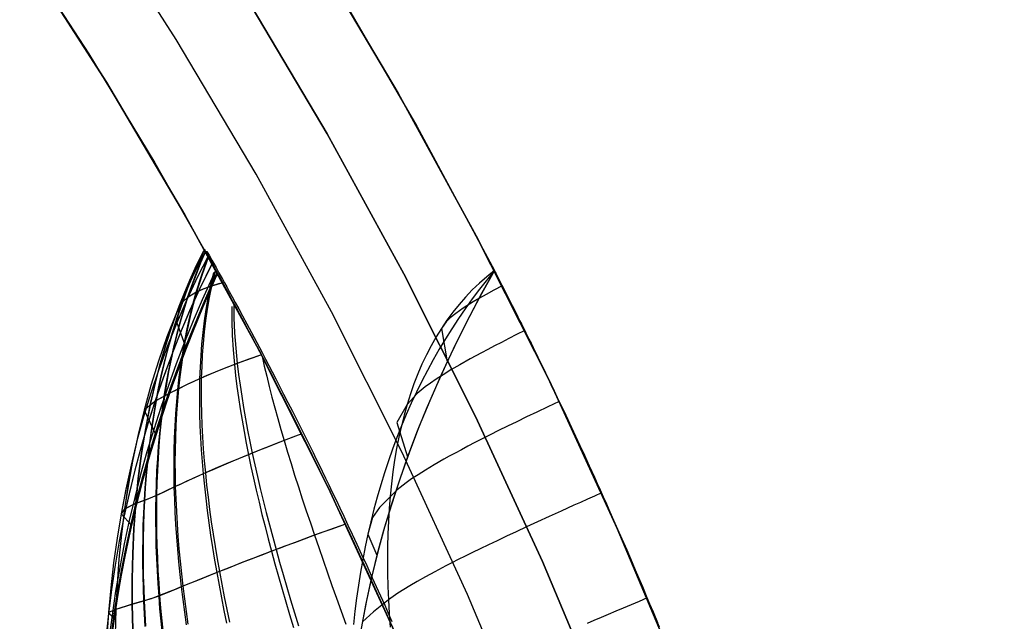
# Model space of a CAD drawing. Header units: millimetres. Extents: x -58 to 58, y -58 to 58.
# Tile 82 of 95: x 45 to 57, y 22 to 29. Entities that reach past the tile are written whole.
import ezdxf

# ---------------------------------------------------------------- set-up
doc = ezdxf.new("R2010")
doc.units = ezdxf.units.MM
doc.header["$MEASUREMENT"] = 0
doc.layers.add('Predefinito', color=5, linetype='Continuous')

msp = doc.modelspace()

# ---------------------------------------------------------------- linework, layer by layer
at = {"layer": 'Predefinito'}
for points in [[(46.989, 33.14), (48.114, 31.484), (49.181, 29.791), (50.188, 28.061), (51.134, 26.297)], [(55.368, 3.829), (55.203, 5.738), (54.972, 7.64), (54.675, 9.533), (54.314, 11.414), (53.887, 13.282), (53.397, 15.134), (52.843, 16.968), (52.225, 18.782), (51.546, 20.573), (50.805, 22.34), (50.004, 24.081), (49.143, 25.792), (48.223, 27.473), (47.246, 29.121), (46.213, 30.735)], [(45.336, 30.247), (46.18, 28.942), (46.986, 27.614), (47.754, 26.264)], [(45.38, 30.181), (46.395, 28.596), (47.354, 26.978), (48.257, 25.327), (49.103, 23.647), (49.89, 21.938), (50.617, 20.203), (51.284, 18.444), (51.89, 16.662), (52.435, 14.861), (52.916, 13.043), (53.335, 11.208), (53.69, 9.361), (53.981, 7.502), (54.208, 5.634), (54.37, 3.76)], [(54.37, 3.76), (54.208, 5.634), (53.981, 7.502), (53.69, 9.361), (53.335, 11.208), (52.916, 13.043), (52.435, 14.861), (51.89, 16.662), (51.284, 18.444), (50.617, 20.203), (49.89, 21.938), (49.103, 23.647), (48.257, 25.327), (47.354, 26.978), (46.395, 28.596), (45.38, 30.181)], [(57.363, 3.967), (57.192, 5.945), (56.953, 7.915), (56.645, 9.876), (56.271, 11.825), (55.829, 13.761), (55.321, 15.679), (54.747, 17.58), (54.107, 19.459), (53.403, 21.315), (52.636, 23.145), (51.806, 24.948), (50.914, 26.722), (49.961, 28.463), (48.949, 30.171)], [(48.949, 30.171), (49.961, 28.463), (50.914, 26.722), (51.806, 24.948), (52.636, 23.145), (53.403, 21.315), (54.107, 19.459), (54.747, 17.58), (55.321, 15.679), (55.829, 13.761), (56.271, 11.825), (56.645, 9.876), (56.953, 7.915), (57.192, 5.945), (57.363, 3.967)], [(48.098, 29.646), (49.092, 27.968), (50.028, 26.257), (50.905, 24.514), (51.721, 22.743), (52.475, 20.944), (53.166, 19.12), (53.795, 17.274), (54.359, 15.407), (54.858, 13.521), (55.292, 11.62), (55.66, 9.704), (55.962, 7.777), (56.197, 5.841), (56.365, 3.898)], [(56.365, 3.898), (56.197, 5.841), (55.962, 7.777), (55.66, 9.704), (55.292, 11.62), (54.858, 13.521), (54.359, 15.407), (53.795, 17.274), (53.166, 19.12), (52.475, 20.944), (51.721, 22.743), (50.905, 24.514), (50.028, 26.257), (49.092, 27.968), (48.098, 29.646)], [(47.754, 26.264), (47.614, 25.946), (47.481, 25.628), (47.355, 25.311), (47.236, 24.993), (47.125, 24.676), (47.022, 24.359), (46.925, 24.043), (46.837, 23.727), (46.755, 23.411), (46.681, 23.096), (46.615, 22.781), (46.556, 22.467), (46.505, 22.154), (46.461, 21.842)], [(51.134, 26.297), (50.982, 26.022), (50.835, 25.744), (50.694, 25.463), (50.558, 25.18), (50.428, 24.893), (50.303, 24.604), (50.185, 24.313), (50.074, 24.019), (49.97, 23.722), (49.872, 23.423), (49.782, 23.122), (49.7, 22.819), (49.625, 22.513), (49.559, 22.206), (49.502, 21.897)], [(51.134, 26.297), (50.982, 26.022), (50.835, 25.744), (50.694, 25.463), (50.558, 25.18), (50.428, 24.893), (50.303, 24.604), (50.185, 24.313), (50.074, 24.019), (49.97, 23.722), (49.872, 23.423), (49.782, 23.122), (49.7, 22.819), (49.625, 22.513), (49.559, 22.206), (49.502, 21.897)], [(51.134, 26.297), (50.957, 25.976), (50.79, 25.656), (50.633, 25.337), (50.485, 25.021), (50.346, 24.706), (50.217, 24.393), (50.098, 24.082), (49.987, 23.773), (49.886, 23.467), (49.794, 23.162), (49.711, 22.86), (49.636, 22.561), (49.571, 22.264), (49.515, 21.969)]]:
    msp.add_lwpolyline(points, dxfattribs=at)
at = {"layer": 'Predefinito', "extrusion": (0.132321, 0.990571, -0.035503)}
msp.add_lwpolyline([(-43.665, 340.204), (-43.62, 330.851), (-43.733, 320.93)], dxfattribs=at)
at = {"layer": 'Predefinito', "extrusion": (0.084575, 0.995768, 0.035967)}
msp.add_lwpolyline([(-45.164, 40.502), (-45.121, 49.015), (-45.217, 58.894)], dxfattribs=at)
at = {"layer": 'Predefinito', "extrusion": (1, 0, 0)}
for points in [[(26.264, 320), (26.264, 60.004)], [(26.297, 345), (26.297, 320)], [(26.297, 320), (26.297, 60)], [(26.297, 60), (26.297, 35)]]:
    msp.add_lwpolyline(points, dxfattribs=at)
at = {"layer": 'Predefinito'}
for points in [[(47.639, 26.472, 329.82), (47.51, 26.22, 329.913), (47.378, 25.941, 330.014), (47.254, 25.659, 330.114), (47.14, 25.375, 330.212), (47.034, 25.088, 330.308), (46.937, 24.799, 330.402), (46.849, 24.508, 330.493), (46.768, 24.215, 330.582), (46.696, 23.92, 330.666), (46.631, 23.624, 330.747), (46.575, 23.325, 330.824), (46.525, 23.025, 330.897), (46.483, 22.724, 330.965), (46.448, 22.421, 331.028), (46.42, 22.117, 331.087), (46.4, 21.811, 331.14)], [(47.594, 26.51, 46.882), (47.514, 26.356, 46.807), (47.444, 26.212, 46.739), (47.376, 26.067, 46.671), (47.25, 25.776, 46.536), (47.135, 25.483, 46.405), (47.031, 25.187, 46.276), (46.938, 24.89, 46.151), (46.855, 24.591, 46.029), (46.782, 24.29, 45.913), (46.718, 23.989, 45.801), (46.663, 23.686, 45.694), (46.616, 23.382, 45.594), (46.578, 23.076, 45.499), (46.547, 22.77, 45.41), (46.525, 22.463, 45.328), (46.509, 22.155, 45.253), (46.501, 21.846, 45.184)], [(47.605, 26.533, 333.167), (47.515, 26.358, 333.251), (47.444, 26.214, 333.32), (47.376, 26.07, 333.388), (47.25, 25.778, 333.523), (47.135, 25.485, 333.656), (47.032, 25.189, 333.785), (46.938, 24.891, 333.911), (46.856, 24.592, 334.033), (46.783, 24.292, 334.15), (46.719, 23.99, 334.262), (46.664, 23.687, 334.369), (46.618, 23.383, 334.47), (46.58, 23.077, 334.566), (46.549, 22.771, 334.655), (46.527, 22.464, 334.737), (46.512, 22.156, 334.813), (46.504, 21.847, 334.882)], [(47.577, 26.529, 43.5), (47.477, 26.323, 43.376), (47.411, 26.174, 43.289), (47.348, 26.026, 43.203), (47.288, 25.876, 43.118), (47.233, 25.727, 43.033), (47.18, 25.577, 42.95), (47.131, 25.426, 42.867), (47.085, 25.275, 42.786), (47.042, 25.124, 42.706), (47.003, 24.973, 42.627), (46.932, 24.67, 42.474), (46.872, 24.366, 42.327), (46.822, 24.061, 42.186), (46.781, 23.755, 42.052), (46.75, 23.449, 41.926), (46.727, 23.142, 41.808), (46.713, 22.834, 41.698), (46.706, 22.526, 41.596), (46.706, 22.217, 41.502), (46.714, 21.907, 41.417)], [(47.592, 26.558, 336.558), (47.478, 26.325, 336.698), (47.412, 26.176, 336.785), (47.349, 26.028, 336.872), (47.29, 25.878, 336.958), (47.234, 25.729, 337.043), (47.182, 25.578, 337.127), (47.133, 25.428, 337.21), (47.087, 25.277, 337.292), (47.044, 25.126, 337.372), (47.005, 24.974, 337.451), (46.934, 24.671, 337.605), (46.874, 24.367, 337.753), (46.825, 24.062, 337.894), (46.785, 23.757, 338.028), (46.754, 23.45, 338.155), (46.732, 23.143, 338.274), (46.718, 22.836, 338.385), (46.711, 22.527, 338.487), (46.712, 22.218, 338.581), (46.72, 21.909, 338.667)], [(47.578, 26.521, 41.78), (47.507, 26.367, 41.678), (47.443, 26.218, 41.581), (47.382, 26.068, 41.484), (47.326, 25.917, 41.389), (47.273, 25.766, 41.294), (47.224, 25.615, 41.201), (47.178, 25.464, 41.109), (47.136, 25.313, 41.018), (47.097, 25.161, 40.929), (47.062, 25.009, 40.841), (47.029, 24.858, 40.755), (47, 24.706, 40.671), (46.973, 24.554, 40.588), (46.949, 24.402, 40.507), (46.908, 24.097, 40.351), (46.877, 23.792, 40.203), (46.865, 23.639, 40.132), (46.855, 23.486, 40.063), (46.848, 23.333, 39.996), (46.842, 23.18, 39.932), (46.839, 23.026, 39.87), (46.837, 22.873, 39.81), (46.837, 22.719, 39.752), (46.839, 22.565, 39.697), (46.843, 22.411, 39.644), (46.849, 22.257, 39.594), (46.856, 22.103, 39.546), (46.865, 21.948, 39.501)], [(47.594, 26.553, 338.282), (47.509, 26.369, 338.404), (47.444, 26.219, 338.502), (47.384, 26.069, 338.599), (47.328, 25.919, 338.696), (47.275, 25.768, 338.791), (47.226, 25.617, 338.884), (47.181, 25.466, 338.977), (47.139, 25.314, 339.068), (47.101, 25.163, 339.158), (47.065, 25.011, 339.246), (47.033, 24.859, 339.332), (47.003, 24.708, 339.417), (46.977, 24.556, 339.5), (46.953, 24.404, 339.582), (46.932, 24.251, 339.661), (46.913, 24.099, 339.739), (46.896, 23.947, 339.814), (46.882, 23.794, 339.887), (46.871, 23.641, 339.959), (46.861, 23.488, 340.028), (46.854, 23.335, 340.095), (46.848, 23.182, 340.16), (46.845, 23.028, 340.222), (46.844, 22.875, 340.282), (46.844, 22.721, 340.34), (46.846, 22.567, 340.395), (46.851, 22.413, 340.448), (46.856, 22.259, 340.499), (46.864, 22.105, 340.547), (46.873, 21.95, 340.593)], [(47.589, 26.496, 40.015), (47.533, 26.363, 39.917), (47.48, 26.23, 39.82), (47.43, 26.097, 39.724), (47.384, 25.963, 39.629), (47.336, 25.813, 39.523), (47.292, 25.662, 39.418), (47.251, 25.512, 39.315), (47.214, 25.361, 39.214), (47.181, 25.21, 39.114), (47.15, 25.059, 39.016), (47.123, 24.908, 38.92), (47.099, 24.757, 38.825), (47.077, 24.606, 38.733), (47.059, 24.455, 38.643), (47.043, 24.304, 38.554), (47.029, 24.152, 38.468), (47.018, 24, 38.385), (47.009, 23.849, 38.303), (47.003, 23.696, 38.224), (46.999, 23.544, 38.148), (46.996, 23.392, 38.073), (46.996, 23.239, 38.002), (46.998, 23.086, 37.932), (47.001, 22.933, 37.866), (47.007, 22.78, 37.802), (47.014, 22.627, 37.74), (47.023, 22.473, 37.682), (47.034, 22.319, 37.626), (47.046, 22.165, 37.572), (47.06, 22.011, 37.522), (47.075, 21.857, 37.474)], [(47.606, 26.53, 340.053), (47.546, 26.39, 340.157), (47.49, 26.249, 340.261), (47.437, 26.108, 340.363), (47.388, 25.966, 340.465), (47.341, 25.816, 340.572), (47.297, 25.665, 340.677), (47.256, 25.515, 340.781), (47.22, 25.364, 340.883), (47.186, 25.213, 340.983), (47.156, 25.063, 341.082), (47.13, 24.912, 341.179), (47.106, 24.761, 341.274), (47.085, 24.61, 341.367), (47.066, 24.459, 341.457), (47.05, 24.308, 341.546), (47.037, 24.156, 341.633), (47.026, 24.004, 341.717), (47.018, 23.853, 341.799), (47.012, 23.701, 341.878), (47.008, 23.548, 341.955), (47.006, 23.396, 342.03), (47.006, 23.244, 342.102), (47.008, 23.091, 342.172), (47.012, 22.938, 342.239), (47.018, 22.785, 342.303), (47.025, 22.631, 342.365), (47.035, 22.478, 342.424), (47.046, 22.324, 342.481), (47.058, 22.17, 342.534), (47.072, 22.016, 342.585), (47.088, 21.862, 342.633)], [(47.642, 26.468, 341.897), (47.564, 26.249, 342.081), (47.497, 26.031, 342.263), (47.457, 25.883, 342.383), (47.42, 25.736, 342.501), (47.388, 25.589, 342.618), (47.359, 25.441, 342.733), (47.333, 25.294, 342.846), (47.311, 25.146, 342.957), (47.292, 24.999, 343.065), (47.276, 24.851, 343.172), (47.262, 24.703, 343.276), (47.252, 24.554, 343.378), (47.243, 24.405, 343.478), (47.238, 24.256, 343.575), (47.234, 24.107, 343.669), (47.233, 23.957, 343.761), (47.234, 23.807, 343.85), (47.237, 23.656, 343.937), (47.243, 23.505, 344.02), (47.25, 23.354, 344.101), (47.259, 23.202, 344.179), (47.27, 23.05, 344.254), (47.282, 22.898, 344.327), (47.297, 22.745, 344.396), (47.313, 22.592, 344.463), (47.33, 22.438, 344.526), (47.349, 22.284, 344.586), (47.37, 22.13, 344.644), (47.392, 21.975, 344.698)], [(49.867, 21.99, 350.925), (49.82, 22.096, 350.888), (49.776, 22.195, 350.852), (49.734, 22.287, 350.815), (49.695, 22.375, 350.779), (49.621, 22.539, 350.705), (49.553, 22.688, 350.632), (49.489, 22.826, 350.559), (49.43, 22.955, 350.486), (49.373, 23.076, 350.413), (49.32, 23.191, 350.339), (49.269, 23.299, 350.266), (49.22, 23.402, 350.193), (49.173, 23.5, 350.12), (49.128, 23.593, 350.046), (49.085, 23.683, 349.973), (49.044, 23.769, 349.9), (49.003, 23.852, 349.827), (48.965, 23.931, 349.753), (48.927, 24.008, 349.68), (48.891, 24.081, 349.607), (48.822, 24.221, 349.46), (48.757, 24.351, 349.314), (48.696, 24.474, 349.167), (48.638, 24.589, 349.021), (48.583, 24.698, 348.874), (48.531, 24.799, 348.728), (48.482, 24.895, 348.581), (48.435, 24.986, 348.435), (48.391, 25.072, 348.288), (48.349, 25.152, 348.142), (48.309, 25.229, 347.995), (48.271, 25.302, 347.849), (48.234, 25.371, 347.702), (48.2, 25.436, 347.556), (48.167, 25.498, 347.409), (48.136, 25.557, 347.263), (48.107, 25.612, 347.116), (48.079, 25.665, 346.97), (48.027, 25.762, 346.677), (47.98, 25.85, 346.384), (47.937, 25.928, 346.091), (47.899, 25.999, 345.798), (47.865, 26.062, 345.505), (47.834, 26.119, 345.212), (47.806, 26.17, 344.919), (47.78, 26.216, 344.626), (47.738, 26.294, 344.04), (47.703, 26.357, 343.454), (47.675, 26.407, 342.868), (47.653, 26.447, 342.282), (47.623, 26.501, 341.11), (47.596, 26.549, 338.765), (47.599, 26.543, 334.07), (47.754, 26.264, 320)], [(47.754, 26.264, 60.004), (47.62, 26.527, 45.973), (47.623, 26.527, 41.301), (47.653, 26.478, 38.963), (47.684, 26.422, 37.793), (47.707, 26.382, 37.209), (47.735, 26.332, 36.624), (47.77, 26.27, 36.039), (47.813, 26.192, 35.455), (47.838, 26.147, 35.162), (47.866, 26.096, 34.87), (47.897, 26.039, 34.577), (47.932, 25.976, 34.285), (47.97, 25.906, 33.993), (48.012, 25.828, 33.7), (48.059, 25.742, 33.408), (48.111, 25.645, 33.116), (48.138, 25.593, 32.969), (48.168, 25.538, 32.823), (48.199, 25.48, 32.677), (48.231, 25.419, 32.531), (48.265, 25.354, 32.385), (48.301, 25.286, 32.238), (48.339, 25.214, 32.092), (48.379, 25.138, 31.946), (48.421, 25.057, 31.799), (48.465, 24.972, 31.652), (48.511, 24.882, 31.505), (48.56, 24.786, 31.358), (48.612, 24.685, 31.211), (48.667, 24.577, 31.064), (48.725, 24.463, 30.917), (48.786, 24.341, 30.77), (48.85, 24.211, 30.623), (48.919, 24.072, 30.476), (48.955, 23.998, 30.402), (48.993, 23.922, 30.329), (49.031, 23.843, 30.255), (49.071, 23.761, 30.182), (49.112, 23.676, 30.108), (49.155, 23.587, 30.035), (49.2, 23.494, 29.961), (49.246, 23.396, 29.888), (49.295, 23.294, 29.814), (49.345, 23.187, 29.741), (49.399, 23.074, 29.667), (49.454, 22.954, 29.594), (49.513, 22.827, 29.52), (49.576, 22.691, 29.447), (49.643, 22.543, 29.373), (49.716, 22.383, 29.3), (49.795, 22.206, 29.227), (49.838, 22.11, 29.19), (49.883, 22.008, 29.153)], [(47.687, 26.385, 326.5), (47.534, 26.07, 326.578), (47.412, 25.802, 326.643), (47.297, 25.532, 326.708), (47.189, 25.259, 326.773), (47.087, 24.984, 326.836), (46.991, 24.706, 326.898), (46.902, 24.426, 326.959), (46.819, 24.143, 327.018), (46.743, 23.858, 327.075), (46.673, 23.571, 327.129), (46.609, 23.281, 327.181), (46.552, 22.989, 327.23), (46.502, 22.695, 327.277), (46.458, 22.398, 327.32), (46.42, 22.1, 327.361), (46.39, 21.8, 327.398)], [(47.682, 26.374, 53.526), (47.534, 26.068, 53.451), (47.412, 25.801, 53.386), (47.298, 25.53, 53.321), (47.189, 25.258, 53.257), (47.087, 24.983, 53.194), (46.992, 24.705, 53.132), (46.903, 24.425, 53.072), (46.82, 24.143, 53.013), (46.744, 23.858, 52.957), (46.674, 23.57, 52.903), (46.61, 23.281, 52.851), (46.553, 22.989, 52.802), (46.502, 22.695, 52.755), (46.458, 22.398, 52.712), (46.421, 22.1, 52.672), (46.39, 21.8, 52.635)], [(47.631, 26.455, 50.218), (47.51, 26.218, 50.131), (47.378, 25.939, 50.031), (47.255, 25.658, 49.931), (47.14, 25.373, 49.833), (47.035, 25.087, 49.738), (46.938, 24.798, 49.644), (46.849, 24.507, 49.553), (46.769, 24.214, 49.465), (46.696, 23.919, 49.381), (46.632, 23.623, 49.3), (46.575, 23.325, 49.224), (46.525, 23.025, 49.151), (46.483, 22.724, 49.084), (46.448, 22.421, 49.021), (46.42, 22.117, 48.962), (46.399, 21.811, 48.909)], [(47.622, 26.429, 38.174), (47.551, 26.228, 38.006), (47.489, 26.027, 37.84), (47.448, 25.879, 37.721), (47.411, 25.732, 37.603), (47.378, 25.584, 37.487), (47.349, 25.436, 37.373), (47.323, 25.289, 37.261), (47.3, 25.141, 37.151), (47.28, 24.993, 37.043), (47.264, 24.844, 36.937), (47.25, 24.696, 36.833), (47.238, 24.547, 36.732), (47.23, 24.398, 36.633), (47.223, 24.249, 36.537), (47.219, 24.1, 36.443), (47.218, 23.95, 36.352), (47.219, 23.799, 36.263), (47.221, 23.648, 36.177), (47.226, 23.497, 36.094), (47.233, 23.346, 36.014), (47.241, 23.194, 35.936), (47.252, 23.042, 35.861), (47.264, 22.89, 35.789), (47.278, 22.737, 35.721), (47.293, 22.583, 35.655), (47.31, 22.43, 35.592), (47.329, 22.276, 35.532), (47.349, 22.122, 35.475), (47.371, 21.967, 35.421)], [(46.384, 19.389, 320), (46.37, 19.621, 320), (46.36, 19.852, 319.999), (46.356, 20.084, 319.999), (46.355, 20.315, 319.999), (46.359, 20.546, 319.999), (46.368, 20.777, 319.999), (46.38, 21.008, 319.999), (46.397, 21.24, 319.999), (46.442, 21.686, 319.998), (46.501, 22.13, 319.998), (46.575, 22.572, 319.998), (46.663, 23.012, 319.997), (46.762, 23.437, 319.997), (46.872, 23.857, 319.997), (46.995, 24.274, 319.997), (47.129, 24.688, 319.997), (47.271, 25.088, 319.997), (47.422, 25.484, 319.998), (47.584, 25.875, 319.998), (47.754, 26.264, 320)], [(47.73, 26.297, 56.79), (47.566, 25.937, 56.746), (47.456, 25.68, 56.715), (47.35, 25.42, 56.684), (47.249, 25.157, 56.652), (47.152, 24.892, 56.622), (47.06, 24.624, 56.591), (46.973, 24.353, 56.561), (46.89, 24.08, 56.532), (46.813, 23.804, 56.504), (46.741, 23.524, 56.477), (46.674, 23.242, 56.451), (46.613, 22.958, 56.426), (46.558, 22.67, 56.402), (46.508, 22.38, 56.38), (46.465, 22.087, 56.359), (46.427, 21.792, 56.34)], [(47.746, 26.272, 58.403), (47.576, 25.889, 58.381), (47.366, 25.376, 58.35), (47.172, 24.853, 58.32), (47.081, 24.588, 58.304), (46.995, 24.32, 58.29), (46.913, 24.049, 58.275), (46.836, 23.775, 58.261), (46.764, 23.498, 58.247), (46.697, 23.218, 58.234), (46.635, 22.935, 58.222), (46.578, 22.65, 58.21), (46.528, 22.362, 58.198), (46.483, 22.072, 58.188), (46.444, 21.779, 58.178)], [(47.752, 26.266, 59.205), (47.577, 25.87, 59.194), (47.369, 25.358, 59.179), (47.176, 24.836, 59.164), (47.086, 24.571, 59.156), (47, 24.303, 59.149), (46.918, 24.032, 59.141), (46.841, 23.759, 59.134), (46.769, 23.482, 59.127), (46.702, 23.203, 59.121), (46.64, 22.921, 59.114), (46.584, 22.637, 59.108), (46.533, 22.349, 59.103), (46.488, 22.06, 59.097), (46.449, 21.767, 59.092)], [(47.753, 26.265, 59.605), (47.577, 25.863, 59.6), (47.369, 25.351, 59.592), (47.176, 24.828, 59.585), (47.086, 24.563, 59.581), (47, 24.295, 59.577), (46.919, 24.024, 59.573), (46.842, 23.75, 59.57), (46.77, 23.474, 59.566), (46.703, 23.195, 59.563), (46.641, 22.913, 59.559), (46.584, 22.629, 59.556), (46.534, 22.342, 59.553), (46.489, 22.052, 59.55), (46.45, 21.76, 59.548)], [(47.754, 26.264, 60.004), (47.575, 25.856, 60.005), (47.368, 25.344, 60.005), (47.175, 24.821, 60.004), (47.085, 24.555, 60.004), (46.999, 24.287, 60.004), (46.917, 24.015, 60.004), (46.841, 23.742, 60.004), (46.769, 23.465, 60.003), (46.702, 23.186, 60.003), (46.64, 22.904, 60.003), (46.584, 22.62, 60.003), (46.533, 22.333, 60.002), (46.488, 22.044, 60.002), (46.45, 21.752, 60.002)], [(47.754, 26.264, 59.805), (47.576, 25.859, 59.802), (47.368, 25.347, 59.799), (47.176, 24.824, 59.795), (47.086, 24.559, 59.793), (47, 24.291, 59.791), (46.918, 24.02, 59.789), (46.841, 23.746, 59.787), (46.769, 23.47, 59.785), (46.702, 23.191, 59.783), (46.641, 22.909, 59.781), (46.584, 22.625, 59.78), (46.534, 22.338, 59.778), (46.489, 22.048, 59.777), (46.45, 21.756, 59.775)], [(47.705, 26.273, 36.208), (47.664, 26.1, 36.041), (47.636, 25.96, 35.908), (47.611, 25.82, 35.777), (47.591, 25.68, 35.647), (47.573, 25.539, 35.52), (47.559, 25.398, 35.394), (47.548, 25.257, 35.271), (47.54, 25.115, 35.151), (47.534, 24.973, 35.033), (47.531, 24.83, 34.917), (47.531, 24.687, 34.804), (47.533, 24.542, 34.694), (47.537, 24.397, 34.586), (47.544, 24.252, 34.481), (47.553, 24.106, 34.38), (47.564, 23.959, 34.281), (47.577, 23.811, 34.185), (47.592, 23.663, 34.092), (47.608, 23.514, 34.002), (47.627, 23.364, 33.916), (47.647, 23.213, 33.832), (47.668, 23.062, 33.752), (47.692, 22.911, 33.675), (47.717, 22.758, 33.601), (47.743, 22.605, 33.53), (47.771, 22.451, 33.463), (47.8, 22.297, 33.4), (47.831, 22.142, 33.339), (47.862, 21.987, 33.282)], [(47.727, 26.314, 343.865), (47.678, 26.105, 344.069), (47.651, 25.966, 344.204), (47.627, 25.826, 344.336), (47.607, 25.686, 344.466), (47.591, 25.546, 344.595), (47.577, 25.406, 344.721), (47.567, 25.265, 344.844), (47.56, 25.124, 344.966), (47.555, 24.982, 345.085), (47.553, 24.84, 345.201), (47.554, 24.697, 345.315), (47.557, 24.553, 345.426), (47.562, 24.409, 345.534), (47.569, 24.263, 345.639), (47.579, 24.117, 345.742), (47.591, 23.971, 345.842), (47.604, 23.823, 345.938), (47.62, 23.675, 346.031), (47.637, 23.526, 346.122), (47.656, 23.377, 346.209), (47.677, 23.226, 346.293), (47.7, 23.076, 346.374), (47.724, 22.924, 346.451), (47.749, 22.772, 346.526), (47.776, 22.619, 346.597), (47.805, 22.465, 346.664), (47.835, 22.311, 346.728), (47.866, 22.156, 346.789), (47.899, 22, 346.847)], [(51.134, 26.297, 328.333), (50.952, 26.067, 328.476), (50.864, 25.95, 328.546), (50.779, 25.83, 328.617), (50.695, 25.709, 328.687), (50.614, 25.586, 328.756), (50.536, 25.462, 328.825), (50.46, 25.335, 328.893), (50.387, 25.206, 328.96), (50.316, 25.076, 329.026), (50.247, 24.944, 329.091), (50.182, 24.81, 329.155), (50.118, 24.674, 329.218), (50.058, 24.537, 329.28), (50, 24.398, 329.34), (49.944, 24.257, 329.399), (49.891, 24.115, 329.457), (49.84, 23.971, 329.513), (49.792, 23.825, 329.568), (49.747, 23.678, 329.621), (49.704, 23.529, 329.672), (49.663, 23.379, 329.722), (49.625, 23.228, 329.77), (49.59, 23.075, 329.816), (49.557, 22.921, 329.86), (49.527, 22.766, 329.902), (49.499, 22.609, 329.943), (49.474, 22.451, 329.981), (49.451, 22.293, 330.017), (49.431, 22.133, 330.051), (49.413, 21.972, 330.083)], [(51.134, 26.297, 51.667), (50.952, 26.067, 51.524), (50.864, 25.95, 51.454), (50.779, 25.83, 51.383), (50.695, 25.709, 51.313), (50.614, 25.586, 51.244), (50.536, 25.462, 51.175), (50.46, 25.335, 51.107), (50.387, 25.206, 51.04), (50.316, 25.076, 50.974), (50.247, 24.944, 50.909), (50.182, 24.81, 50.845), (50.118, 24.674, 50.782), (50.058, 24.537, 50.72), (50, 24.398, 50.66), (49.944, 24.257, 50.601), (49.891, 24.115, 50.543), (49.84, 23.971, 50.487), (49.792, 23.825, 50.432), (49.747, 23.678, 50.379), (49.704, 23.529, 50.328), (49.663, 23.379, 50.278), (49.625, 23.228, 50.23), (49.59, 23.075, 50.184), (49.557, 22.921, 50.14), (49.527, 22.766, 50.098), (49.499, 22.609, 50.057), (49.474, 22.451, 50.019), (49.451, 22.293, 49.983), (49.431, 22.133, 49.949), (49.413, 21.972, 49.917)], [(51.134, 26.297, 320), (50.957, 25.976, 320), (50.79, 25.656, 320), (50.633, 25.337, 320), (50.485, 25.021, 320), (50.346, 24.706, 320), (50.217, 24.393, 320), (50.098, 24.082, 320), (49.987, 23.773, 320), (49.886, 23.467, 320), (49.794, 23.162, 320), (49.711, 22.86, 320), (49.636, 22.561, 320), (49.571, 22.264, 320), (49.515, 21.969, 320)], [(51.134, 26.297, 336.667), (51.041, 26.221, 336.808), (50.951, 26.142, 336.948), (50.864, 26.059, 337.088), (50.782, 25.972, 337.228), (50.703, 25.882, 337.366), (50.627, 25.788, 337.503), (50.555, 25.691, 337.639), (50.487, 25.59, 337.773), (50.422, 25.485, 337.906), (50.361, 25.378, 338.037), (50.304, 25.266, 338.166), (50.25, 25.152, 338.293), (50.199, 25.034, 338.417), (50.152, 24.913, 338.539), (50.109, 24.788, 338.659), (50.068, 24.661, 338.776), (50.031, 24.531, 338.89), (49.998, 24.397, 339.002), (49.967, 24.261, 339.11), (49.94, 24.122, 339.216), (49.916, 23.98, 339.318), (49.895, 23.836, 339.416), (49.877, 23.689, 339.511), (49.862, 23.54, 339.602), (49.85, 23.388, 339.69), (49.84, 23.234, 339.774), (49.834, 23.078, 339.853), (49.83, 22.921, 339.929), (49.829, 22.761, 340.001), (49.831, 22.6, 340.068), (49.835, 22.437, 340.131), (49.841, 22.272, 340.19), (49.85, 22.106, 340.245), (49.862, 21.939, 340.295)], [(51.134, 26.297, 43.333), (51.041, 26.221, 43.192), (50.951, 26.142, 43.052), (50.864, 26.059, 42.912), (50.782, 25.972, 42.772), (50.703, 25.882, 42.634), (50.627, 25.788, 42.497), (50.555, 25.691, 42.361), (50.487, 25.59, 42.227), (50.422, 25.485, 42.094), (50.361, 25.378, 41.963), (50.304, 25.266, 41.834), (50.25, 25.152, 41.707), (50.199, 25.034, 41.583), (50.152, 24.913, 41.461), (50.109, 24.788, 41.341), (50.068, 24.661, 41.224), (50.031, 24.531, 41.11), (49.998, 24.397, 40.998), (49.967, 24.261, 40.89), (49.94, 24.122, 40.784), (49.916, 23.98, 40.682), (49.895, 23.836, 40.584), (49.877, 23.689, 40.489), (49.862, 23.54, 40.398), (49.85, 23.388, 40.31), (49.84, 23.234, 40.226), (49.834, 23.078, 40.147), (49.83, 22.921, 40.071), (49.829, 22.761, 39.999), (49.831, 22.6, 39.932), (49.835, 22.437, 39.869), (49.841, 22.272, 39.81), (49.85, 22.106, 39.755), (49.862, 21.939, 39.705)], [(53.15, 21.938, 349.995), (53.091, 22.081, 349.986), (53.047, 22.188, 349.976), (53.01, 22.274, 349.966), (52.951, 22.415, 349.947), (52.903, 22.529, 349.927), (52.86, 22.628, 349.908), (52.822, 22.717, 349.888), (52.755, 22.872, 349.849), (52.696, 23.007, 349.809), (52.643, 23.128, 349.77), (52.595, 23.239, 349.731), (52.55, 23.34, 349.691), (52.507, 23.435, 349.652), (52.468, 23.524, 349.612), (52.43, 23.608, 349.573), (52.394, 23.688, 349.534), (52.36, 23.763, 349.494), (52.327, 23.836, 349.455), (52.295, 23.905, 349.415), (52.236, 24.035, 349.336), (52.18, 24.156, 349.258), (52.127, 24.269, 349.179), (52.078, 24.375, 349.1), (52.031, 24.474, 349.021), (51.987, 24.569, 348.942), (51.945, 24.658, 348.863), (51.904, 24.742, 348.784), (51.866, 24.823, 348.706), (51.829, 24.9, 348.627), (51.794, 24.973, 348.548), (51.76, 25.043, 348.469), (51.728, 25.11, 348.391), (51.697, 25.173, 348.312), (51.667, 25.235, 348.233), (51.638, 25.294, 348.154), (51.61, 25.35, 348.076), (51.584, 25.404, 347.997), (51.558, 25.456, 347.918), (51.533, 25.506, 347.839), (51.51, 25.554, 347.761), (51.487, 25.6, 347.682), (51.465, 25.644, 347.603), (51.444, 25.686, 347.524), (51.424, 25.726, 347.445), (51.404, 25.765, 347.367), (51.386, 25.803, 347.288), (51.368, 25.838, 347.209), (51.351, 25.872, 347.13), (51.334, 25.905, 347.051), (51.318, 25.936, 346.972), (51.303, 25.966, 346.893), (51.276, 26.021, 346.736), (51.25, 26.07, 346.578), (51.228, 26.114, 346.42), (51.208, 26.153, 346.262), (51.191, 26.187, 346.105), (51.175, 26.217, 345.947), (51.163, 26.242, 345.789), (51.152, 26.262, 345.631), (51.144, 26.277, 345.473), (51.139, 26.288, 345.316), (51.135, 26.295, 345.158), (51.134, 26.297, 345)], [(51.134, 26.297, 35), (51.136, 26.295, 34.842), (51.139, 26.289, 34.685), (51.144, 26.278, 34.527), (51.152, 26.263, 34.369), (51.162, 26.243, 34.212), (51.174, 26.219, 34.054), (51.189, 26.19, 33.896), (51.207, 26.155, 33.738), (51.227, 26.116, 33.581), (51.249, 26.072, 33.423), (51.275, 26.022, 33.266), (51.303, 25.967, 33.108), (51.333, 25.906, 32.951), (51.367, 25.839, 32.793), (51.404, 25.766, 32.636), (51.443, 25.687, 32.478), (51.464, 25.645, 32.4), (51.486, 25.601, 32.321), (51.509, 25.556, 32.242), (51.532, 25.508, 32.163), (51.557, 25.459, 32.084), (51.582, 25.407, 32.005), (51.609, 25.354, 31.927), (51.636, 25.298, 31.848), (51.665, 25.239, 31.769), (51.694, 25.178, 31.69), (51.725, 25.114, 31.611), (51.758, 25.048, 31.533), (51.792, 24.978, 31.454), (51.827, 24.904, 31.375), (51.864, 24.827, 31.296), (51.903, 24.746, 31.217), (51.943, 24.661, 31.138), (51.985, 24.572, 31.06), (52.03, 24.478, 30.981), (52.077, 24.378, 30.902), (52.126, 24.272, 30.823), (52.178, 24.16, 30.745), (52.234, 24.039, 30.666), (52.293, 23.91, 30.587), (52.324, 23.841, 30.548), (52.357, 23.77, 30.509), (52.391, 23.694, 30.469), (52.427, 23.615, 30.43), (52.464, 23.532, 30.39), (52.504, 23.444, 30.351), (52.546, 23.349, 30.312), (52.591, 23.248, 30.272), (52.639, 23.138, 30.233), (52.692, 23.018, 30.194), (52.751, 22.883, 30.155), (52.818, 22.728, 30.115), (52.855, 22.641, 30.096), (52.896, 22.544, 30.076), (52.943, 22.435, 30.056), (52.998, 22.303, 30.037), (53.031, 22.224, 30.027), (53.072, 22.128, 30.017), (53.126, 21.998, 30.008)], [(47.819, 26.147, 345.058), (47.678, 26.105, 344.069), (47.577, 26.067, 343.166), (47.497, 26.031, 342.263), (47.388, 25.966, 340.465), (47.29, 25.878, 336.958), (47.254, 25.659, 330.114), (47.368, 25.344, 319.997)], [(47.778, 26.136, 35.206), (47.664, 26.1, 36.041), (47.566, 26.063, 36.941), (47.489, 26.027, 37.84), (47.384, 25.963, 39.629), (47.288, 25.876, 43.118), (47.255, 25.658, 49.931), (47.368, 25.344, 60.005)], [(51.23, 26.111, 346.433), (51.127, 26.056, 345.935), (51.034, 26.005, 345.427), (50.951, 25.958, 344.912), (50.877, 25.915, 344.389), (50.755, 25.838, 343.324), (50.662, 25.773, 342.236), (50.594, 25.718, 341.132), (50.545, 25.67, 340.017), (50.487, 25.59, 337.773), (50.558, 25.18, 319.999)], [(51.23, 26.111, 33.567), (51.127, 26.056, 34.065), (51.034, 26.005, 34.573), (50.951, 25.958, 35.088), (50.877, 25.915, 35.611), (50.755, 25.838, 36.676), (50.662, 25.773, 37.764), (50.594, 25.718, 38.868), (50.545, 25.67, 39.983), (50.487, 25.59, 42.227), (50.558, 25.18, 60)], [(47.926, 25.857, 33.88), (47.926, 25.682, 33.687), (47.932, 25.506, 33.498), (47.944, 25.327, 33.314), (47.959, 25.147, 33.135), (47.974, 25.014, 33.007), (47.99, 24.88, 32.883), (48.009, 24.744, 32.762), (48.029, 24.607, 32.643), (48.052, 24.469, 32.528), (48.077, 24.329, 32.416), (48.103, 24.188, 32.307), (48.131, 24.046, 32.201), (48.161, 23.903, 32.099), (48.193, 23.758, 32), (48.226, 23.612, 31.905), (48.26, 23.465, 31.813), (48.296, 23.317, 31.724), (48.334, 23.168, 31.639), (48.373, 23.018, 31.558), (48.413, 22.866, 31.48), (48.454, 22.713, 31.406), (48.497, 22.56, 31.335), (48.541, 22.405, 31.269), (48.586, 22.25, 31.206), (48.632, 22.093, 31.147), (48.679, 21.936, 31.091)], [(47.953, 25.9, 346.2), (47.954, 25.718, 346.405), (47.962, 25.534, 346.606), (47.976, 25.348, 346.801), (47.994, 25.16, 346.99), (48.01, 25.028, 347.118), (48.028, 24.895, 347.243), (48.048, 24.76, 347.365), (48.07, 24.623, 347.484), (48.094, 24.486, 347.6), (48.12, 24.347, 347.713), (48.147, 24.206, 347.822), (48.177, 24.065, 347.929), (48.208, 23.922, 348.031), (48.241, 23.778, 348.131), (48.275, 23.632, 348.227), (48.311, 23.485, 348.319), (48.348, 23.338, 348.408), (48.387, 23.189, 348.494), (48.427, 23.038, 348.576), (48.468, 22.887, 348.654), (48.51, 22.734, 348.729), (48.554, 22.581, 348.799), (48.599, 22.426, 348.866), (48.645, 22.271, 348.93), (48.692, 22.114, 348.989), (48.74, 21.957, 349.045)], [(51.505, 25.563, 347.745), (51.405, 25.513, 347.506), (51.311, 25.465, 347.264), (51.221, 25.419, 347.017), (51.135, 25.375, 346.766), (51.054, 25.333, 346.511), (50.978, 25.292, 346.253), (50.906, 25.253, 345.992), (50.838, 25.216, 345.727), (50.714, 25.146, 345.187), (50.604, 25.082, 344.637), (50.508, 25.024, 344.076), (50.425, 24.97, 343.506), (50.353, 24.92, 342.929), (50.291, 24.875, 342.345), (50.193, 24.795, 341.163), (50.068, 24.661, 338.776), (49.945, 24.438, 334.065), (50.074, 24.019, 319.999)], [(51.505, 25.563, 32.255), (51.405, 25.513, 32.494), (51.311, 25.465, 32.736), (51.221, 25.419, 32.983), (51.135, 25.375, 33.234), (51.054, 25.333, 33.489), (50.978, 25.292, 33.747), (50.906, 25.253, 34.008), (50.838, 25.216, 34.273), (50.714, 25.146, 34.813), (50.604, 25.082, 35.363), (50.508, 25.024, 35.924), (50.425, 24.97, 36.494), (50.353, 24.92, 37.071), (50.291, 24.875, 37.655), (50.193, 24.795, 38.837), (50.068, 24.661, 41.224), (49.945, 24.438, 45.935), (50.074, 24.019, 60)], [(48.29, 25.266, 347.922), (48.135, 25.212, 347.457), (47.994, 25.16, 346.99), (47.866, 25.111, 346.516), (47.751, 25.065, 346.04), (47.648, 25.022, 345.563), (47.555, 24.982, 345.085), (47.473, 24.945, 344.606), (47.399, 24.911, 344.128), (47.276, 24.851, 343.172), (47.18, 24.801, 342.219), (47.106, 24.761, 341.274), (47.003, 24.708, 339.417), (46.856, 24.592, 334.033), (46.999, 24.287, 319.997)], [(48.245, 25.251, 32.208), (48.095, 25.197, 32.67), (47.959, 25.147, 33.135), (47.835, 25.099, 33.607), (47.724, 25.054, 34.082), (47.624, 25.012, 34.557), (47.534, 24.973, 35.033), (47.454, 24.937, 35.509), (47.383, 24.903, 35.985), (47.264, 24.844, 36.937), (47.171, 24.796, 37.885), (47.099, 24.757, 38.825), (47, 24.706, 40.671), (46.855, 24.591, 46.029), (46.999, 24.287, 60.004)], [(48.297, 25.252, 347.95), (48.324, 25.129, 348.081), (48.354, 25.004, 348.208), (48.385, 24.878, 348.333), (48.418, 24.749, 348.454), (48.452, 24.619, 348.573), (48.489, 24.487, 348.688), (48.527, 24.354, 348.8), (48.566, 24.218, 348.908), (48.608, 24.079, 349.015), (48.651, 23.938, 349.118), (48.695, 23.796, 349.218), (48.741, 23.652, 349.314), (48.788, 23.507, 349.406), (48.837, 23.36, 349.495), (48.887, 23.212, 349.58), (48.937, 23.062, 349.661), (48.989, 22.911, 349.738), (49.042, 22.758, 349.812), (49.096, 22.604, 349.881), (49.151, 22.449, 349.947), (49.207, 22.293, 350.008), (49.264, 22.135, 350.065), (49.322, 21.977, 350.119)], [(51.926, 24.697, 348.827), (51.786, 24.631, 348.596), (51.653, 24.567, 348.36), (51.527, 24.507, 348.117), (51.407, 24.449, 347.87), (51.293, 24.393, 347.617), (51.185, 24.34, 347.359), (51.083, 24.289, 347.096), (50.987, 24.24, 346.829), (50.896, 24.194, 346.558), (50.811, 24.149, 346.282), (50.731, 24.107, 346.002), (50.655, 24.066, 345.719), (50.584, 24.028, 345.432), (50.518, 23.991, 345.142), (50.397, 23.922, 344.553), (50.293, 23.859, 343.954), (50.202, 23.802, 343.345), (50.123, 23.75, 342.729), (50.056, 23.702, 342.108), (49.947, 23.616, 340.856), (49.731, 23.401, 337.124), (49.644, 23.278, 334.678), (49.59, 23.075, 329.816), (49.7, 22.819, 319.999)], [(51.926, 24.697, 31.173), (51.786, 24.631, 31.404), (51.653, 24.567, 31.64), (51.527, 24.507, 31.883), (51.407, 24.449, 32.13), (51.293, 24.393, 32.383), (51.185, 24.34, 32.641), (51.083, 24.289, 32.904), (50.987, 24.24, 33.171), (50.896, 24.194, 33.442), (50.811, 24.149, 33.718), (50.731, 24.107, 33.998), (50.655, 24.066, 34.281), (50.584, 24.028, 34.568), (50.518, 23.991, 34.858), (50.397, 23.922, 35.447), (50.293, 23.859, 36.046), (50.202, 23.802, 36.655), (50.123, 23.75, 37.271), (50.056, 23.702, 37.892), (49.947, 23.616, 39.144), (49.731, 23.401, 42.876), (49.644, 23.278, 45.322), (49.59, 23.075, 50.184), (49.7, 22.819, 60)], [(48.783, 24.301, 349.372), (48.672, 24.259, 349.141), (48.566, 24.218, 348.908), (48.461, 24.178, 348.665), (48.362, 24.138, 348.42), (48.267, 24.101, 348.175), (48.177, 24.065, 347.929), (48.01, 23.996, 347.434), (47.86, 23.934, 346.937), (47.725, 23.876, 346.438), (47.604, 23.823, 345.938), (47.496, 23.775, 345.437), (47.4, 23.731, 344.937), (47.314, 23.692, 344.436), (47.237, 23.656, 343.937), (47.109, 23.596, 342.942), (47.008, 23.548, 341.955), (46.861, 23.488, 340.028), (46.754, 23.45, 338.155), (46.618, 23.383, 334.47), (46.575, 23.325, 330.824), (46.702, 23.186, 319.997)], [(48.737, 24.283, 30.722), (48.568, 24.219, 31.088), (48.411, 24.158, 31.457), (48.266, 24.1, 31.828), (48.131, 24.046, 32.201), (47.97, 23.98, 32.694), (47.824, 23.918, 33.19), (47.694, 23.862, 33.687), (47.577, 23.811, 34.185), (47.472, 23.764, 34.683), (47.379, 23.722, 35.182), (47.295, 23.683, 35.68), (47.221, 23.648, 36.177), (47.097, 23.59, 37.167), (46.999, 23.544, 38.148), (46.855, 23.486, 40.063), (46.75, 23.449, 41.926), (46.616, 23.382, 45.594), (46.575, 23.325, 49.224), (46.702, 23.186, 60.004)], [(52.443, 23.579, 349.587), (52.356, 23.54, 349.476), (52.271, 23.502, 349.363), (52.187, 23.464, 349.248), (52.106, 23.428, 349.132), (52.027, 23.392, 349.014), (51.95, 23.357, 348.894), (51.875, 23.323, 348.772), (51.802, 23.29, 348.649), (51.661, 23.225, 348.399), (51.527, 23.164, 348.142), (51.401, 23.105, 347.879), (51.281, 23.049, 347.611), (51.168, 22.995, 347.338), (51.061, 22.945, 347.06), (50.961, 22.896, 346.776), (50.866, 22.85, 346.489), (50.777, 22.806, 346.197), (50.693, 22.765, 345.901), (50.615, 22.725, 345.602), (50.541, 22.687, 345.299), (50.408, 22.617, 344.684), (50.292, 22.554, 344.057), (50.191, 22.497, 343.423), (50.102, 22.445, 342.781), (49.957, 22.353, 341.487), (49.841, 22.272, 340.19), (49.656, 22.128, 337.633), (49.523, 22.005, 335.114)], [(52.443, 23.579, 30.413), (52.356, 23.54, 30.524), (52.271, 23.502, 30.637), (52.187, 23.464, 30.752), (52.106, 23.428, 30.868), (52.027, 23.392, 30.986), (51.95, 23.357, 31.106), (51.875, 23.323, 31.228), (51.802, 23.29, 31.351), (51.661, 23.225, 31.601), (51.527, 23.164, 31.858), (51.401, 23.105, 32.121), (51.281, 23.049, 32.389), (51.168, 22.995, 32.662), (51.061, 22.945, 32.94), (50.961, 22.896, 33.224), (50.866, 22.85, 33.511), (50.777, 22.806, 33.803), (50.693, 22.765, 34.099), (50.615, 22.725, 34.398), (50.541, 22.687, 34.701), (50.408, 22.617, 35.316), (50.292, 22.554, 35.943), (50.191, 22.497, 36.577), (50.102, 22.445, 37.219), (49.957, 22.353, 38.513), (49.841, 22.272, 39.81), (49.656, 22.128, 42.367), (49.523, 22.005, 44.886)], [(49.316, 23.199, 350.334), (49.12, 23.129, 349.999), (48.937, 23.062, 349.661), (48.811, 23.015, 349.412), (48.691, 22.971, 349.16), (48.576, 22.928, 348.908), (48.468, 22.887, 348.654), (48.365, 22.848, 348.399), (48.267, 22.81, 348.144), (48.174, 22.774, 347.887), (48.085, 22.74, 347.63), (47.923, 22.676, 347.114), (47.776, 22.619, 346.597), (47.646, 22.566, 346.079), (47.528, 22.519, 345.56), (47.424, 22.476, 345.043), (47.33, 22.438, 344.526), (47.247, 22.404, 344.011), (47.172, 22.374, 343.498), (47.046, 22.324, 342.481), (46.943, 22.286, 341.479), (46.712, 22.218, 338.581), (46.512, 22.156, 334.813), (46.42, 22.117, 331.087), (46.488, 22.044, 319.998)], [(49.271, 23.183, 29.741), (49.147, 23.138, 29.954), (49.028, 23.095, 30.168), (48.914, 23.053, 30.384), (48.805, 23.013, 30.601), (48.7, 22.974, 30.819), (48.6, 22.937, 31.038), (48.504, 22.901, 31.259), (48.413, 22.866, 31.48), (48.313, 22.828, 31.734), (48.218, 22.792, 31.989), (48.128, 22.757, 32.245), (48.042, 22.723, 32.501), (47.885, 22.661, 33.015), (47.743, 22.605, 33.53), (47.616, 22.554, 34.046), (47.503, 22.508, 34.562), (47.401, 22.467, 35.077), (47.31, 22.43, 35.592), (47.157, 22.368, 36.614), (47.034, 22.319, 37.626), (46.849, 22.257, 39.594), (46.706, 22.217, 41.502), (46.509, 22.155, 45.253), (46.42, 22.117, 48.962), (46.488, 22.044, 60.003)], [(53.001, 22.296, 349.964), (52.901, 22.254, 349.856), (52.804, 22.213, 349.746), (52.709, 22.172, 349.635), (52.616, 22.133, 349.521), (52.526, 22.094, 349.405), (52.437, 22.056, 349.288), (52.351, 22.019, 349.168), (52.267, 21.983, 349.047)], [(53.001, 22.296, 30.036), (52.901, 22.254, 30.144), (52.804, 22.213, 30.254), (52.709, 22.172, 30.365), (52.616, 22.133, 30.479), (52.526, 22.094, 30.595), (52.437, 22.056, 30.712), (52.351, 22.019, 30.832), (52.267, 21.983, 30.953)]]:
    msp.add_polyline3d(points, dxfattribs=at)

doc.saveas('drawing.dxf')
